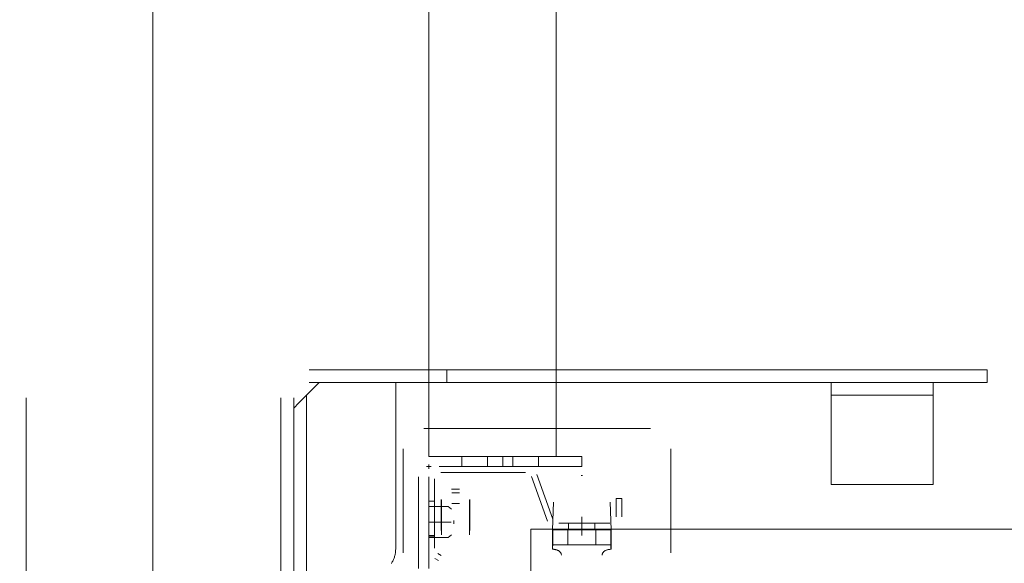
# Model space of a CAD drawing. Header units: millimetres. Extents: x -12989 to 357906, y -50379 to 30884.
# Tile 163 of 256: x 11864 to 12250, y 5793 to 6006. Entities that reach past the tile are written whole.
import ezdxf
from ezdxf.enums import TextEntityAlignment as Align

# ---------------------------------------------------------------- set-up
doc = ezdxf.new("R2010")
doc.units = ezdxf.units.MM
doc.header["$MEASUREMENT"] = 0
doc.linetypes.add('MITTE2', pattern=[112.5, 75, -12.5, 12.5, -12.5])
doc.layers.add('Nowe_A_WYM_ZEWNETRZNE', color=7, linetype='Continuous')
doc.layers.add('Nowe_Warstwa IFC.Import IFC', color=7, linetype='Continuous')
for name, color, linetype, lineweight in [('Nowe_A_WYM_ZEWNETRZNE_Nr_pióra__1', 7, 'Continuous', 13), ('Nowe_A_WYM_ZEWNETRZNE_Nr_pióra__45', 7, 'Continuous', 15), ('Nowe_A_WYM_ZEWNETRZNE_Nr_pióra__85', 7, 'Continuous', 13), ('Nowe_REGAŁY_Nr_pióra__18', 9, 'Continuous', 13), ('Nowe_Warstwa IFC.Import IFC_Nr_pióra__1', 7, 'Continuous', 13), ('Nowe_Warstwa IFC.Import IFC_Nr_pióra__4', 7, 'Continuous', 13)]:
    doc.layers.add(name, color=color, linetype=linetype, lineweight=lineweight)
doc.styles.add('STYL_AUTOMATYCZNY_2', font='arial.ttf')
doc.styles.add('STYL_AUTOMATYCZNY_3', font='arial.ttf')
doc.dimstyles.new('STYL_AUTOMATYCZNY__1', dxfattribs={"dimtxt": 139.999998, "dimasz": 71.25, "dimexe": 0.18, "dimexo": 0.0625, "dimgap": 0, "dimtad": 1, "dimtih": 1, "dimtoh": 1, "dimdec": 0, "dimlfac": 0.1, "dimzin": 0, "dimdsep": 46, "dimtxsty": 'STYL_AUTOMATYCZNY_3', "dimblk": 'ARROWHEAD_6', "dimblk1": 'ARROWHEAD_6', "dimblk2": 'ARROWHEAD_6', "dimcen": 0.09, "dimse1": 1, "dimse2": 1, "dimclrd": 7, "dimclre": 7, "dimclrt": 7, "dimadec": 0, "dimazin": 0, "dimtfac": 1, "dimtdec": 4, "dimtmove": 0, "dimatfit": 3, "dimfxl": 0, "dimtolj": 1, "dimtzin": 0, "dimarcsym": 0})
doc.dimstyles.new('STYL_AUTOMATYCZNY__2', dxfattribs={"dimtxt": 139.999998, "dimasz": 71.25, "dimexe": 0.18, "dimexo": 0.0625, "dimgap": 0, "dimtad": 1, "dimdec": 0, "dimlfac": 0.1, "dimzin": 0, "dimdsep": 46, "dimtxsty": 'STYL_AUTOMATYCZNY_3', "dimblk": 'ARROWHEAD_6', "dimblk1": 'ARROWHEAD_6', "dimblk2": 'ARROWHEAD_6', "dimcen": 0.09, "dimse1": 1, "dimse2": 1, "dimclrd": 7, "dimclre": 7, "dimclrt": 7, "dimadec": 0, "dimazin": 0, "dimtfac": 1, "dimtdec": 4, "dimtmove": 0, "dimatfit": 3, "dimfxl": 0, "dimtolj": 1, "dimtzin": 0, "dimarcsym": 0})

# ---------------------------------------------------------------- blocks, each defined once
blk = doc.blocks.new('Standardowy znacznik osi[102]_1', base_point=(11916.34, 17223.71))
at = {"layer": 'Nowe_Warstwa IFC.Import IFC_Nr_pióra__4', "color": 7, "linetype": 'Continuous', "lineweight": 13}
blk.add_line((11916.34, 17223.71), (11916.34, -2567.37), dxfattribs=at)
at = {"layer": 'Nowe_Warstwa IFC.Import IFC_Nr_pióra__1', "color": 7, "lineweight": 13, "style": 'STYL_AUTOMATYCZNY_2'}
for tag, p in [('AC_MarkerText_1_0', (11916.34, 17561.21)), ('AC_MarkerText_1_1', (11916.34, -2729.87))]:
    blk.add_attdef(tag, text='', height=175, rotation=360, dxfattribs=at).set_placement(p, align=Align.TOP_CENTER)
blk = doc.blocks.new('*D267')
at = {"layer": 'Nowe_A_WYM_ZEWNETRZNE_Nr_pióra__45', "color": 7, "linetype": 'Continuous', "lineweight": 15}
for p, q in [((-1341.01, 187.5), (-1266.01, 112.5)), ((-1341.01, 37.5), (-1266.01, -37.5))]:
    blk.add_line(p, q, dxfattribs=at)
at = {"layer": 'Nowe_A_WYM_ZEWNETRZNE_Nr_pióra__85', "color": 7, "linetype": 'Continuous', "lineweight": 13}
for p, q in [((-1303.51, 150), (-1303.51, 6849.85)), ((-1233.2, 150), (-1373.83, 150)), ((-1303.51, 0), (-1303.51, 150)), ((-1233.2, 0), (-1373.83, 0)), ((-1303.51, -56.25), (-1303.51, 0))]:
    blk.add_line(p, q, dxfattribs=at)
at = {"layer": 'Nowe_A_WYM_ZEWNETRZNE_Nr_pióra__1', "color": 7, "lineweight": 13, "insert": (-1331.51, -251.06), "char_height": 140, "attachment_point": 7, "rotation": 90, "style": 'STYL_AUTOMATYCZNY_3'}
blk.add_mtext('\\A1;{\\pql;\\fArial|b0|i0|c238|p0;\\W1.000000;15}', dxfattribs=at)
blk = doc.blocks.new('ARROWHEAD_6')
at = {"color": 0, "linetype": 'Continuous', "lineweight": 0}
for p, q in [((-0.5, -0.5), (0.5, 0.5)), ((0, 0), (-1, 0))]:
    blk.add_line(p, q, dxfattribs=at)
blk = doc.blocks.new('*D268')
at = {"layer": 'Nowe_A_WYM_ZEWNETRZNE_Nr_pióra__45', "color": 7, "linetype": 'Continuous', "lineweight": 15}
blk.add_line((-1341.01, 187.5), (-1266.01, 112.5), dxfattribs=at)
at = {"layer": 'Nowe_A_WYM_ZEWNETRZNE_Nr_pióra__85', "color": 7, "linetype": 'Continuous', "lineweight": 13}
blk.add_line((-1303.51, 150), (-1303.51, 6849.85), dxfattribs=at)
blk = doc.blocks.new('*D269')
at = {"layer": 'Nowe_A_WYM_ZEWNETRZNE_Nr_pióra__45', "color": 7, "linetype": 'Continuous', "lineweight": 15}
for p, q in [((-1341.01, 6887.35), (-1266.01, 6812.35)), ((-1341.01, 187.5), (-1266.01, 112.5))]:
    blk.add_line(p, q, dxfattribs=at)
at = {"layer": 'Nowe_A_WYM_ZEWNETRZNE_Nr_pióra__85', "color": 7, "linetype": 'Continuous', "lineweight": 13}
for p, q in [((-1233.2, 6849.85), (-1373.83, 6849.85)), ((-1303.51, 150), (-1303.51, 6849.85))]:
    blk.add_line(p, q, dxfattribs=at)
at = {"layer": 'Nowe_A_WYM_ZEWNETRZNE_Nr_pióra__1', "color": 7, "lineweight": 13, "char_height": 140, "attachment_point": 7, "rotation": 90, "style": 'STYL_AUTOMATYCZNY_3'}
for s, insert in [('\\A1;{\\pql;\\fArial|b0|i0|c238|p0;\\W1.000000;15}', (-1331.51, 6598.78)), ('\\A1;{\\pql;\\fArial|b0|i0|c238|p0;\\W1.000000;670}', (-1331.51, 3232.97))]:
    blk.add_mtext(s, dxfattribs=dict(at, insert=insert))
blk = doc.blocks.new('*D279')
at = {"layer": 'Nowe_A_WYM_ZEWNETRZNE_Nr_pióra__45', "color": 7, "linetype": 'Continuous', "lineweight": 15}
for p, q in [((5753.24, 5699.85), (5678.24, 5624.85)), ((36387.5, 5699.85), (36312.5, 5624.85))]:
    blk.add_line(p, q, dxfattribs=at)
at = {"layer": 'Nowe_A_WYM_ZEWNETRZNE_Nr_pióra__85', "color": 7, "linetype": 'Continuous', "lineweight": 13}
for p, q in [((5715.74, 5592.04), (5715.74, 5732.66)), ((36350, 5592.04), (36350, 5732.66)), ((5715.74, 5662.35), (36350, 5662.35))]:
    blk.add_line(p, q, dxfattribs=at)
at = {"layer": 'Nowe_A_WYM_ZEWNETRZNE_Nr_pióra__1', "color": 7, "lineweight": 13, "char_height": 140, "attachment_point": 7, "style": 'STYL_AUTOMATYCZNY_3'}
for s, insert in [('\\A1;{\\pql;\\fArial|b0|i0|c238|p0;\\W1.000000;3\xa0063}', (20685.85, 5690.35)), ('\\A1;{\\pql;\\fArial|b0|i0|c238|p0;\\W1.000000;15}', (36098.94, 5690.35))]:
    blk.add_mtext(s, dxfattribs=dict(at, insert=insert))
blk = doc.blocks.new('*D325')
at = {"layer": 'Nowe_A_WYM_ZEWNETRZNE_Nr_pióra__45', "color": 7, "linetype": 'Continuous', "lineweight": 15}
for p, q in [((5753.24, -1542.08), (5678.24, -1617.08)), ((36387.5, -1542.08), (36312.5, -1617.08))]:
    blk.add_line(p, q, dxfattribs=at)
at = {"layer": 'Nowe_A_WYM_ZEWNETRZNE_Nr_pióra__85', "color": 7, "linetype": 'Continuous', "lineweight": 13}
for p, q in [((5715.74, -1649.9), (5715.74, -1509.27)), ((36350, -1649.9), (36350, -1509.27)), ((5715.74, -1579.58), (36350, -1579.58))]:
    blk.add_line(p, q, dxfattribs=at)
at = {"layer": 'Nowe_A_WYM_ZEWNETRZNE_Nr_pióra__1', "color": 7, "lineweight": 13, "char_height": 140, "attachment_point": 7, "style": 'STYL_AUTOMATYCZNY_3'}
for s, insert in [('\\A1;{\\pql;\\fArial|b0|i0|c238|p0;\\W1.000000;3\xa0063}', (20685.85, -1551.58)), ('\\A1;{\\pql;\\fArial|b0|i0|c238|p0;\\W1.000000;15}', (36098.94, -1551.58))]:
    blk.add_mtext(s, dxfattribs=dict(at, insert=insert))
blk = doc.blocks.new('*D327')
at = {"layer": 'Nowe_A_WYM_ZEWNETRZNE_Nr_pióra__45', "color": 7, "linetype": 'Continuous', "lineweight": 15}
for p, q in [((36387.5, -1542.08), (36312.5, -1617.08)), ((36462.5, -1617.08), (36537.5, -1542.08))]:
    blk.add_line(p, q, dxfattribs=at)
at = {"layer": 'Nowe_A_WYM_ZEWNETRZNE_Nr_pióra__85', "color": 7, "linetype": 'Continuous', "lineweight": 13}
for p, q in [((36350, -1649.9), (36350, -1509.27)), ((36500, -1649.9), (36500, -1509.27)), ((5715.74, -1579.58), (36350, -1579.58)), ((36350, -1579.58), (36500, -1579.58)), ((36500, -1579.58), (36556.25, -1579.58))]:
    blk.add_line(p, q, dxfattribs=at)

msp = doc.modelspace()

# ---------------------------------------------------------------- linework, layer by layer
at = {"layer": 'Nowe_REGAŁY_Nr_pióra__18', "color": 9, "linetype": 'Continuous', "lineweight": 13}
for p, q in [((12024.67, 5834.99), (12024.67, 8526.99)), ((12074.67, 5834.99), (12074.67, 8526.99)), ((11977.67, 5868.99), (12243.69, 5868.99)), ((12031.69, 5868.99), (12031.69, 5863.99)), ((12243.69, 5863.99), (12243.69, 5868.99)), ((11981.67, 5863.99), (11976.67, 5858.99)), ((11977.67, 5863.99), (12243.69, 5863.99)), ((12011.67, 5863.99), (12011.67, 5798.49)), ((12182.49, 5861.99), (12182.49, 5863.99)), ((12222.49, 5863.99), (12222.49, 5861.99)), ((12182.49, 5861.99), (12182.49, 5858.99)), ((12222.49, 5858.99), (12222.49, 5861.99)), ((11866.67, 5683.99), (11866.67, 5857.99)), ((11966.67, 5683.99), (11966.67, 5857.99)), ((11971.67, 5683.99), (11971.67, 5857.99)), ((11973.67, 5855.99), (11971.67, 5853.99)), ((11973.67, 5855.99), (11976.67, 5858.99)), ((11976.67, 5858.99), (11976.67, 5683.19)), ((12222.49, 5858.99), (12182.49, 5858.99)), ((12182.49, 5852.99), (12182.49, 5858.99)), ((12222.49, 5858.99), (12222.49, 5852.99)), ((12182.49, 5826.99), (12182.49, 5852.99)), ((12222.49, 5852.99), (12222.49, 5826.99)), ((12111.67, 5845.99), (12022.67, 5845.99)), ((12111.67, 5845.99), (12022.67, 5845.99)), ((12014.67, 5837.99), (12014.67, 5797.14)), ((12014.67, 5837.99), (12014.67, 5797.14)), ((12119.67, 5797.14), (12119.67, 5837.99)), ((12119.67, 5797.14), (12119.67, 5837.99)), ((12024.67, 5834.99), (12084.67, 5834.99)), ((12037.67, 5830.99), (12037.67, 5834.99)), ((12047.67, 5830.99), (12047.67, 5834.99)), ((12053.67, 5830.99), (12053.67, 5834.99)), ((12057.67, 5830.99), (12057.67, 5834.99)), ((12067.67, 5830.99), (12067.67, 5834.99)), ((12084.67, 5830.99), (12084.67, 5834.99)), ((12023.77, 5830.99), (12025.57, 5830.99)), ((12023.77, 5830.99), (12025.57, 5830.99)), ((12024.67, 5830.09), (12024.67, 5831.89)), ((12024.67, 5830.09), (12024.67, 5831.89)), ((12084.67, 5830.99), (12028.67, 5830.99)), ((12062.54, 5830.99), (12029.42, 5830.99)), ((12062.54, 5830.99), (12029.42, 5830.99)), ((12020.67, 5790.99), (12020.67, 5826.99)), ((12024.67, 5826.99), (12024.67, 5790.99)), ((12024.67, 5826.24), (12024.67, 5799.03)), ((12024.67, 5826.24), (12024.67, 5799.03)), ((12026.92, 5799.03), (12026.92, 5826.24)), ((12026.92, 5799.03), (12026.92, 5826.24)), ((12029.42, 5828.74), (12062.54, 5828.74)), ((12029.42, 5828.74), (12062.54, 5828.74)), ((12064.89, 5827.09), (12071.25, 5809.61)), ((12064.89, 5827.09), (12071.25, 5809.61)), ((12073.37, 5810.38), (12067, 5827.86)), ((12073.37, 5810.38), (12067, 5827.86)), ((12084.9, 5827.54), (12084.44, 5827.54)), ((12084.9, 5827.54), (12084.44, 5827.54)), ((12182.49, 5826.99), (12182.49, 5823.99)), ((12222.49, 5823.99), (12222.49, 5826.99)), ((12036.77, 5822.11), (12033.57, 5822.11)), ((12036.77, 5822.11), (12033.57, 5822.11)), ((12222.49, 5823.99), (12182.49, 5823.99)), ((12026.92, 5817.49), (12024.67, 5817.49)), ((12026.92, 5817.49), (12024.67, 5817.49)), ((12029.57, 5818.11), (12029.57, 5805.91)), ((12029.57, 5818.11), (12029.57, 5805.91)), ((12029.67, 5813.67), (12029.67, 5817.91)), ((12029.67, 5813.67), (12029.67, 5817.91)), ((12036.67, 5820.74), (12033.67, 5820.74)), ((12036.67, 5820.74), (12033.67, 5820.74)), ((12040.67, 5817.91), (12040.67, 5813.67)), ((12040.67, 5817.91), (12040.67, 5813.67)), ((12040.77, 5805.91), (12040.77, 5818.11)), ((12040.77, 5805.91), (12040.77, 5818.11)), ((12098.17, 5818.49), (12098.17, 5811.24)), ((12100.42, 5818.49), (12098.17, 5818.49)), ((12098.17, 5818.49), (12098.17, 5811.24)), ((12100.42, 5818.49), (12098.17, 5818.49)), ((12100.42, 5811.24), (12100.42, 5818.49)), ((12100.42, 5811.24), (12100.42, 5818.49)), ((12024.67, 5815.29), (12032.21, 5815.29)), ((12029.67, 5813.67), (12029.67, 5807.09)), ((12029.67, 5813.67), (12029.67, 5807.09)), ((12033.59, 5814.3), (12032.21, 5815.29)), ((12036.67, 5816.5), (12033.67, 5816.5)), ((12036.67, 5816.5), (12033.67, 5816.5)), ((12040.67, 5807.09), (12040.67, 5813.67)), ((12040.67, 5807.09), (12040.67, 5813.67)), ((12073.54, 5817.02), (12073.17, 5806.25)), ((12073.54, 5817.02), (12073.17, 5806.25)), ((12096.17, 5806.25), (12095.79, 5817.02)), ((12096.17, 5806.25), (12095.79, 5817.02)), ((12034.54, 5809.88), (12034.54, 5808.6)), ((12024.64, 5809.24), (12033.48, 5809.24)), ((12029.57, 5805.91), (12029.66, 5805.91)), ((12029.57, 5805.91), (12029.66, 5805.91)), ((12029.66, 5805.91), (12029.66, 5804.25)), ((12029.66, 5805.91), (12029.66, 5804.25)), ((12029.67, 5804.26), (12029.67, 5807.09)), ((12029.67, 5804.26), (12029.67, 5807.09)), ((12040.67, 5804.26), (12040.67, 5807.09)), ((12040.67, 5804.26), (12040.67, 5807.09)), ((12040.68, 5804.25), (12040.68, 5805.91)), ((12040.68, 5805.91), (12040.77, 5805.91)), ((12040.68, 5804.25), (12040.68, 5805.91)), ((12040.68, 5805.91), (12040.77, 5805.91)), ((12073.17, 5806.25), (12073.16, 5806.25)), ((12073.16, 5806.25), (12073.16, 5799.75)), ((12073.17, 5806.25), (12073.16, 5806.25)), ((12073.16, 5806.25), (12073.16, 5799.75)), ((12073.31, 5806.25), (12073.31, 5800.45)), ((12073.31, 5806.25), (12073.71, 5806.25)), ((12073.31, 5806.25), (12073.31, 5800.45)), ((12073.31, 5806.25), (12073.71, 5806.25)), ((12084.61, 5806.25), (12073.71, 5806.25)), ((12084.61, 5806.25), (12073.71, 5806.25)), ((12095.67, 5808.74), (12075.72, 5808.74)), ((12095.67, 5808.74), (12075.72, 5808.74)), ((12075.72, 5806.49), (12095.67, 5806.49)), ((12075.72, 5806.49), (12095.67, 5806.49)), ((12079.17, 5806.25), (12079.17, 5800.25)), ((12079.17, 5806.25), (12079.17, 5800.25)), ((12079.52, 5806.49), (12079.52, 5808.74)), ((12079.52, 5806.49), (12079.52, 5808.74)), ((12084.61, 5806.25), (12084.73, 5806.25)), ((12084.61, 5806.25), (12084.73, 5806.25)), ((12095.62, 5806.25), (12084.73, 5806.25)), ((12095.62, 5806.25), (12084.73, 5806.25)), ((12089.82, 5806.49), (12089.82, 5808.74)), ((12089.82, 5806.49), (12089.82, 5808.74)), ((12090.17, 5806.25), (12090.17, 5800.25)), ((12090.17, 5806.25), (12090.17, 5800.25)), ((12095.62, 5806.25), (12096.03, 5806.25)), ((12095.62, 5806.25), (12096.03, 5806.25)), ((12096.03, 5800.45), (12096.03, 5806.25)), ((12096.03, 5800.45), (12096.03, 5806.25)), ((12096.18, 5806.25), (12096.17, 5806.25)), ((12096.18, 5806.25), (12096.17, 5806.25)), ((12096.18, 5799.74), (12096.18, 5806.25)), ((12096.18, 5799.74), (12096.18, 5806.25)), ((12024.67, 5803.99), (12026.92, 5803.99)), ((12024.67, 5803.99), (12026.92, 5803.99)), ((12024.67, 5803.49), (12026.92, 5803.49)), ((12024.67, 5803.49), (12026.92, 5803.49)), ((12024.67, 5803.19), (12032.21, 5803.19)), ((12029.66, 5804.25), (12029.67, 5804.25)), ((12029.66, 5804.25), (12029.67, 5804.25)), ((12029.67, 5804.25), (12029.67, 5804.26)), ((12029.67, 5804.25), (12029.67, 5804.26)), ((12032.21, 5803.19), (12033.59, 5804.18)), ((12040.67, 5804.26), (12040.67, 5804.25)), ((12040.67, 5804.26), (12040.67, 5804.25)), ((12040.67, 5804.25), (12040.68, 5804.25)), ((12040.67, 5804.25), (12040.68, 5804.25)), ((12073.19, 5798.56), (12073.19, 5802.02)), ((12073.19, 5798.56), (12073.19, 5802.02)), ((12096.14, 5802.01), (12096.14, 5798.55)), ((12096.14, 5802.01), (12096.14, 5798.55)), ((12073.31, 5800.25), (12073.71, 5800.25)), ((12073.31, 5800.25), (12073.71, 5800.25)), ((12073.71, 5800.25), (12084.61, 5800.25)), ((12073.71, 5800.25), (12084.61, 5800.25)), ((12084.61, 5800.25), (12084.73, 5800.25)), ((12084.61, 5800.25), (12084.73, 5800.25)), ((12084.73, 5800.25), (12095.62, 5800.25)), ((12084.73, 5800.25), (12095.62, 5800.25)), ((12095.62, 5800.25), (12096.03, 5800.25)), ((12095.62, 5800.25), (12096.03, 5800.25)), ((12027.04, 5794.92), (12028.42, 5794.12)), ((12027.04, 5794.92), (12028.42, 5794.12)), ((12029.54, 5796.07), (12028.17, 5796.87)), ((12029.54, 5796.07), (12028.17, 5796.87))]:
    msp.add_line(p, q, dxfattribs=at)
at = {"layer": 'Nowe_REGAŁY_Nr_pióra__18', "color": 9, "linetype": 'MITTE2', "lineweight": 13}
msp.add_line((12084.67, 5803.99), (12084.67, 5811.24), dxfattribs=at)
msp.add_line((12084.67, 5803.99), (12084.67, 5811.24), dxfattribs=at)
at = {"layer": 'Nowe_REGAŁY_Nr_pióra__18', "color": 9, "linetype": 'Continuous', "lineweight": 13}
msp.add_lwpolyline([(13084.67, 5771.49), (13084.67, 5806.49), (12064.67, 5806.49), (12064.67, 5771.49)], close=True, dxfattribs=at)
msp.add_lwpolyline([(13084.67, 5771.49), (13084.67, 5806.49), (12064.67, 5806.49), (12064.67, 5771.49)], close=True, dxfattribs=at)
at = {"layer": 'Nowe_REGAŁY_Nr_pióra__18', "color": 9, "linetype": 'Continuous', "lineweight": 13, "flags": 128}
for points in [[(12073.31, 5806.25), (12073.29, 5806.22), (12073.29, 5806.18), (12073.28, 5806.12), (12073.28, 5806.05), (12073.27, 5805.97), (12073.27, 5805.86), (12073.26, 5805.75), (12073.26, 5805.61), (12073.25, 5805.47), (12073.25, 5805.31), (12073.24, 5805.13), (12073.24, 5804.94), (12073.23, 5804.74), (12073.23, 5804.52), (12073.22, 5804.29), (12073.22, 5804.05), (12073.21, 5803.79), (12073.21, 5803.52), (12073.21, 5803.24), (12073.2, 5802.96), (12073.2, 5802.65), (12073.2, 5802.34), (12073.19, 5802.02)], [(12073.31, 5806.25), (12073.29, 5806.22), (12073.29, 5806.18), (12073.28, 5806.12), (12073.28, 5806.05), (12073.27, 5805.97), (12073.27, 5805.86), (12073.26, 5805.75), (12073.26, 5805.61), (12073.25, 5805.47), (12073.25, 5805.31), (12073.24, 5805.13), (12073.24, 5804.94), (12073.23, 5804.74), (12073.23, 5804.52), (12073.22, 5804.29), (12073.22, 5804.05), (12073.21, 5803.79), (12073.21, 5803.52), (12073.21, 5803.24), (12073.2, 5802.96), (12073.2, 5802.65), (12073.2, 5802.34), (12073.19, 5802.02)], [(12096.03, 5806.25), (12096.04, 5806.22), (12096.04, 5806.18), (12096.05, 5806.12), (12096.06, 5806.05), (12096.06, 5805.96), (12096.07, 5805.86), (12096.07, 5805.74), (12096.08, 5805.61), (12096.08, 5805.46), (12096.09, 5805.3), (12096.09, 5805.13), (12096.1, 5804.94), (12096.1, 5804.73), (12096.11, 5804.51), (12096.11, 5804.28), (12096.11, 5804.04), (12096.12, 5803.78), (12096.12, 5803.51), (12096.13, 5803.23), (12096.13, 5802.94), (12096.13, 5802.64), (12096.14, 5802.33), (12096.14, 5802.01)], [(12096.03, 5806.25), (12096.04, 5806.22), (12096.04, 5806.18), (12096.05, 5806.12), (12096.06, 5806.05), (12096.06, 5805.96), (12096.07, 5805.86), (12096.07, 5805.74), (12096.08, 5805.61), (12096.08, 5805.46), (12096.09, 5805.3), (12096.09, 5805.13), (12096.1, 5804.94), (12096.1, 5804.73), (12096.11, 5804.51), (12096.11, 5804.28), (12096.11, 5804.04), (12096.12, 5803.78), (12096.12, 5803.51), (12096.13, 5803.23), (12096.13, 5802.94), (12096.13, 5802.64), (12096.14, 5802.33), (12096.14, 5802.01)], [(12011.67, 5798.59), (12011.66, 5798.28), (12011.65, 5797.97), (12011.62, 5797.66), (12011.59, 5797.34), (12011.54, 5797.02), (12011.49, 5796.71), (12011.42, 5796.39), (12011.34, 5796.07), (12011.25, 5795.75), (12011.16, 5795.44), (12011.05, 5795.12), (12010.93, 5794.81), (12010.8, 5794.51), (12010.65, 5794.2), (12010.5, 5793.9), (12010.34, 5793.61), (12010.16, 5793.32), (12009.98, 5793.03)], [(12073.19, 5798.56), (12073.2, 5798.69), (12073.2, 5798.81), (12073.2, 5798.93), (12073.21, 5799.05), (12073.21, 5799.16), (12073.21, 5799.27), (12073.22, 5799.37), (12073.22, 5799.47), (12073.23, 5799.56), (12073.23, 5799.64), (12073.24, 5799.73), (12073.24, 5799.8), (12073.25, 5799.87), (12073.25, 5799.94), (12073.26, 5800), (12073.26, 5800.05), (12073.27, 5800.1), (12073.27, 5800.14), (12073.28, 5800.17), (12073.28, 5800.2), (12073.29, 5800.22), (12073.29, 5800.24), (12073.3, 5800.25)], [(12073.19, 5798.56), (12073.2, 5798.69), (12073.2, 5798.81), (12073.2, 5798.93), (12073.21, 5799.05), (12073.21, 5799.16), (12073.21, 5799.27), (12073.22, 5799.37), (12073.22, 5799.47), (12073.23, 5799.56), (12073.23, 5799.64), (12073.24, 5799.73), (12073.24, 5799.8), (12073.25, 5799.87), (12073.25, 5799.94), (12073.26, 5800), (12073.26, 5800.05), (12073.27, 5800.1), (12073.27, 5800.14), (12073.28, 5800.17), (12073.28, 5800.2), (12073.29, 5800.22), (12073.29, 5800.24), (12073.3, 5800.25)], [(12076.67, 5796.25), (12076.66, 5796.41), (12076.64, 5796.57), (12076.6, 5796.73), (12076.55, 5796.88), (12076.48, 5797.03), (12076.4, 5797.18), (12076.31, 5797.32), (12076.2, 5797.46), (12076.08, 5797.59), (12075.95, 5797.71), (12075.81, 5797.82), (12075.65, 5797.93), (12075.48, 5798.03), (12075.31, 5798.12), (12075.12, 5798.2), (12074.93, 5798.28), (12074.73, 5798.34), (12074.52, 5798.4), (12074.31, 5798.45), (12074.09, 5798.49), (12073.87, 5798.52), (12073.65, 5798.54), (12073.42, 5798.55), (12073.19, 5798.56)], [(12076.67, 5796.25), (12076.66, 5796.41), (12076.64, 5796.57), (12076.6, 5796.73), (12076.55, 5796.88), (12076.48, 5797.03), (12076.4, 5797.18), (12076.31, 5797.32), (12076.2, 5797.46), (12076.08, 5797.59), (12075.95, 5797.71), (12075.81, 5797.82), (12075.65, 5797.93), (12075.48, 5798.03), (12075.31, 5798.12), (12075.12, 5798.2), (12074.93, 5798.28), (12074.73, 5798.34), (12074.52, 5798.4), (12074.31, 5798.45), (12074.09, 5798.49), (12073.87, 5798.52), (12073.65, 5798.54), (12073.42, 5798.55), (12073.19, 5798.56)], [(12096.14, 5798.55), (12095.91, 5798.55), (12095.69, 5798.53), (12095.46, 5798.51), (12095.24, 5798.48), (12095.03, 5798.44), (12094.82, 5798.39), (12094.61, 5798.33), (12094.41, 5798.27), (12094.22, 5798.2), (12094.03, 5798.11), (12093.86, 5798.02), (12093.69, 5797.92), (12093.54, 5797.82), (12093.39, 5797.7), (12093.26, 5797.58), (12093.14, 5797.45), (12093.04, 5797.32), (12092.94, 5797.18), (12092.86, 5797.03), (12092.8, 5796.88), (12092.74, 5796.72), (12092.71, 5796.57), (12092.68, 5796.41), (12092.68, 5796.25)], [(12096.14, 5798.55), (12095.91, 5798.55), (12095.69, 5798.53), (12095.46, 5798.51), (12095.24, 5798.48), (12095.03, 5798.44), (12094.82, 5798.39), (12094.61, 5798.33), (12094.41, 5798.27), (12094.22, 5798.2), (12094.03, 5798.11), (12093.86, 5798.02), (12093.69, 5797.92), (12093.54, 5797.82), (12093.39, 5797.7), (12093.26, 5797.58), (12093.14, 5797.45), (12093.04, 5797.32), (12092.94, 5797.18), (12092.86, 5797.03), (12092.8, 5796.88), (12092.74, 5796.72), (12092.71, 5796.57), (12092.68, 5796.41), (12092.68, 5796.25)], [(12096.14, 5798.55), (12096.14, 5798.68), (12096.13, 5798.81), (12096.13, 5798.93), (12096.13, 5799.04), (12096.12, 5799.16), (12096.12, 5799.26), (12096.11, 5799.36), (12096.11, 5799.46), (12096.11, 5799.55), (12096.1, 5799.64), (12096.1, 5799.72), (12096.09, 5799.8), (12096.09, 5799.87), (12096.08, 5799.94), (12096.08, 5799.99), (12096.07, 5800.05), (12096.07, 5800.09), (12096.06, 5800.14), (12096.06, 5800.17), (12096.05, 5800.2), (12096.04, 5800.22), (12096.04, 5800.24), (12096.03, 5800.25)], [(12096.14, 5798.55), (12096.14, 5798.68), (12096.13, 5798.81), (12096.13, 5798.93), (12096.13, 5799.04), (12096.12, 5799.16), (12096.12, 5799.26), (12096.11, 5799.36), (12096.11, 5799.46), (12096.11, 5799.55), (12096.1, 5799.64), (12096.1, 5799.72), (12096.09, 5799.8), (12096.09, 5799.87), (12096.08, 5799.94), (12096.08, 5799.99), (12096.07, 5800.05), (12096.07, 5800.09), (12096.06, 5800.14), (12096.06, 5800.17), (12096.05, 5800.2), (12096.04, 5800.22), (12096.04, 5800.24), (12096.03, 5800.25)]]:
    msp.add_lwpolyline(points, dxfattribs=at)

# ---------------------------------------------------------------- block references
at = {"layer": 'Nowe_Warstwa IFC.Import IFC', "color": 7, "linetype": 'Continuous', "lineweight": 13}
msp.add_blockref('Standardowy znacznik osi[102]_1', (11916.34, 17223.71), dxfattribs=at)

# ---------------------------------------------------------------- dimensions: what is measured, and where the dimension line sits
at = {"layer": 'Nowe_A_WYM_ZEWNETRZNE', "color": 7, "linetype": 'Continuous', "lineweight": 13}
for base, p1, p2, picture, middle in [((36350, 5662.35), (5715.74, 7500), (36350, 7500), '*D279', (20926.01, 5760.35)), ((36350, -1579.58), (5715.74, 7500), (36350, 150), '*D325', (20926.01, -1481.58)), ((36500, -1579.58), (36350, 7500), (36500, 7500), '*D327', (36205.48, -1481.58))]:
    dim = msp.add_linear_dim(base=base, p1=p1, p2=p2, dimstyle='STYL_AUTOMATYCZNY__1', dxfattribs=at)
    dim.commit()
    dim.dimension.update_dxf_attribs({"geometry": picture, "text_midpoint": middle, "dimtype": 160})
for base, p1, p2, picture, middle in [((-1303.51, 6849.85), (18000, 150), (2607.87, 6849.85), '*D269', (-1401.51, 3392.79)), ((-1303.51, 150), (18000, 0), (-350, 150), '*D267', (-1401.51, -144.52)), ((-1303.51453594, 150), (-350, 150), (18000, 150), '*D268', (-1401.51453487, 149.88141735))]:
    dim = msp.add_linear_dim(base=base, p1=p1, p2=p2, angle=90, dimstyle='STYL_AUTOMATYCZNY__2', dxfattribs=at)
    dim.commit()
    dim.dimension.update_dxf_attribs({"geometry": picture, "text_midpoint": middle, "dimtype": 160, "text_rotation": 90})

doc.saveas('drawing.dxf')
